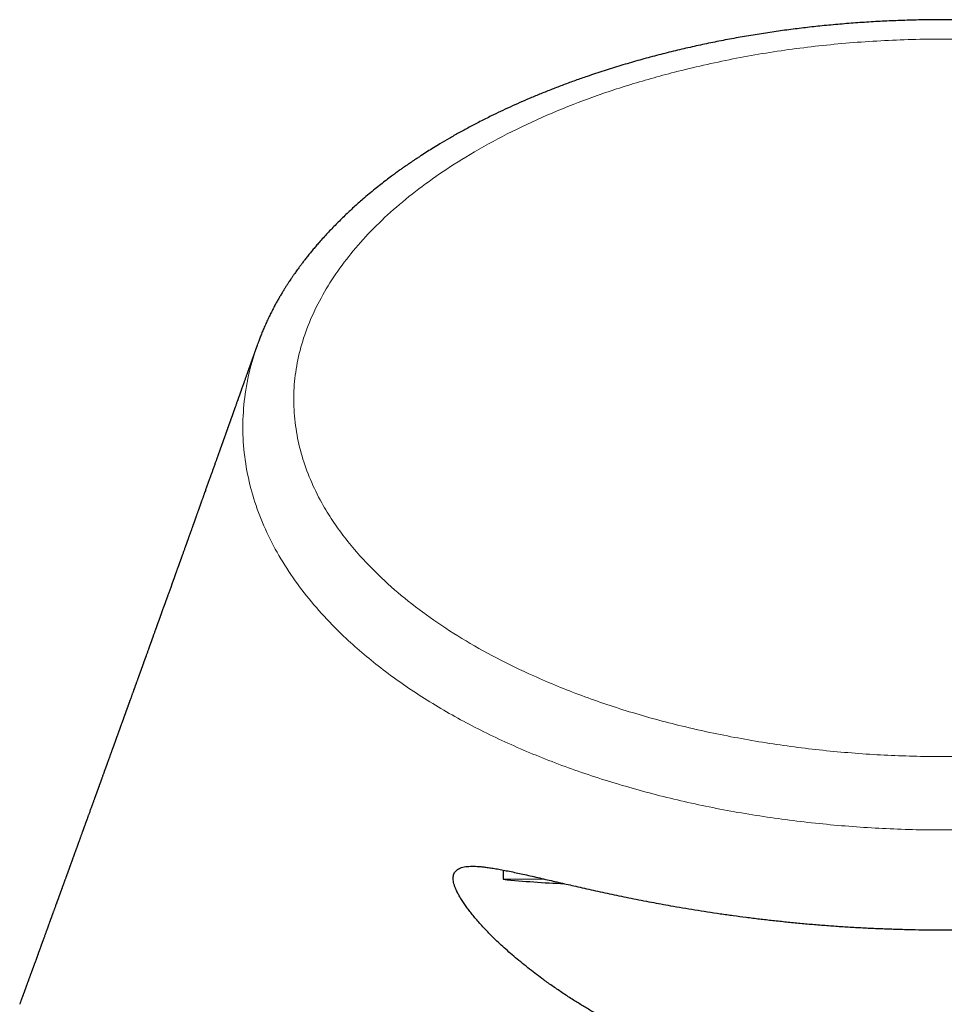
# Model space of a CAD drawing. Header units: millimetres. Extents: x 8 to 834, y 12 to 760.
# Tile 61 of 67: x 409 to 433, y 735 to 760. Entities that reach past the tile are written whole.
import ezdxf

# ---------------------------------------------------------------- set-up
doc = ezdxf.new("R2010")
doc.units = ezdxf.units.MM

msp = doc.modelspace()

# ---------------------------------------------------------------- linework, layer by layer
at = {"color": 7, "linetype": 'Continuous', "lineweight": 30}
for p, q in [((415.295, 751.873), (415.305, 751.905)), ((421.632, 738.334), (421.632, 738.095)), ((421.632, 738.095), (422.671, 738.107))]:
    msp.add_line(p, q, dxfattribs=at)
msp.add_arc((424.459, 766.429), 28.474, 264.3005, 267.4822, dxfattribs=at)
for points, knots in [([(450.707, 751.881), (450.702, 751.895), (450.691, 751.925), (450.674, 751.971), (450.655, 752.022), (450.633, 752.08), (450.608, 752.142), (450.58, 752.211), (450.547, 752.291), (450.506, 752.386), (450.456, 752.494), (450.402, 752.609), (450.342, 752.729), (450.283, 752.843), (450.227, 752.947), (450.177, 753.038), (450.127, 753.125), (450.078, 753.206), (450.032, 753.283), (449.987, 753.355), (449.943, 753.425), (449.899, 753.493), (449.857, 753.557), (449.821, 753.61), (449.794, 753.65), (449.775, 753.677), (449.761, 753.698), (449.749, 753.714), (449.739, 753.729), (449.726, 753.748), (449.706, 753.775), (449.679, 753.813), (449.644, 753.862), (449.6, 753.921), (449.55, 753.989), (449.491, 754.065), (449.425, 754.15), (449.353, 754.241), (449.263, 754.35), (449.157, 754.475), (449.022, 754.628), (448.873, 754.791), (448.708, 754.963), (448.545, 755.127), (448.382, 755.283), (448.22, 755.432), (448.057, 755.577), (447.893, 755.719), (447.727, 755.856), (447.563, 755.988), (447.407, 756.108), (447.261, 756.219), (447.15, 756.3), (447.068, 756.359), (447.016, 756.397), (446.968, 756.431), (446.925, 756.461), (446.888, 756.487), (446.857, 756.508), (446.833, 756.525), (446.814, 756.538), (446.79, 756.555), (446.754, 756.579), (446.706, 756.612), (446.651, 756.649), (446.591, 756.688), (446.527, 756.731), (446.446, 756.784), (446.347, 756.847), (446.228, 756.922), (446.1, 757.001), (445.963, 757.083), (445.817, 757.17), (445.651, 757.265), (445.464, 757.37), (445.254, 757.484), (445.03, 757.602), (444.808, 757.715), (444.591, 757.823), (444.378, 757.924), (444.158, 758.026), (443.933, 758.127), (443.706, 758.226), (443.478, 758.322), (443.25, 758.415), (442.977, 758.522), (442.66, 758.642), (442.297, 758.771), (441.933, 758.895), (441.545, 759.019), (441.133, 759.143), (440.697, 759.266), (440.259, 759.381), (439.821, 759.488), (439.383, 759.587), (438.932, 759.682), (438.471, 759.771), (437.999, 759.854), (437.531, 759.929), (437.065, 759.995), (436.599, 760.054), (436.133, 760.106), (435.651, 760.151), (435.153, 760.19), (434.639, 760.221), (434.125, 760.244), (433.61, 760.257), (433.111, 760.263), (432.627, 760.26), (432.159, 760.251), (431.693, 760.235), (431.229, 760.212), (430.768, 760.183), (430.308, 760.147), (429.859, 760.104), (429.421, 760.057), (428.991, 760.003), (428.559, 759.943), (428.123, 759.876), (427.684, 759.801), (427.249, 759.719), (426.817, 759.631), (426.39, 759.537), (425.96, 759.435), (425.528, 759.325), (425.094, 759.207), (424.66, 759.08), (424.226, 758.945), (423.836, 758.815), (423.49, 758.694), (423.188, 758.583), (422.892, 758.469), (422.604, 758.354), (422.327, 758.239), (422.062, 758.124), (421.807, 758.01), (421.562, 757.895), (421.303, 757.771), (421.033, 757.635), (420.755, 757.489), (420.49, 757.345), (420.239, 757.202), (420.022, 757.074), (419.835, 756.961), (419.676, 756.861), (419.545, 756.777), (419.441, 756.709), (419.365, 756.658), (419.298, 756.613), (419.241, 756.575), (419.193, 756.542), (419.154, 756.515), (419.126, 756.496), (419.107, 756.482), (419.094, 756.473), (419.078, 756.462), (419.056, 756.447), (419.027, 756.426), (418.991, 756.4), (418.948, 756.37), (418.901, 756.336), (418.853, 756.3), (418.803, 756.263), (418.724, 756.205), (418.614, 756.122), (418.473, 756.012), (418.324, 755.894), (418.17, 755.766), (417.985, 755.61), (417.776, 755.424), (417.545, 755.209), (417.32, 754.986), (417.099, 754.757), (416.931, 754.57), (416.81, 754.431), (416.734, 754.341), (416.659, 754.25), (416.587, 754.161), (416.52, 754.076), (416.461, 753.999), (416.409, 753.929), (416.363, 753.868), (416.323, 753.813), (416.289, 753.765), (416.26, 753.724), (416.236, 753.69), (416.217, 753.662), (416.198, 753.634), (416.177, 753.604), (416.149, 753.563), (416.115, 753.511), (416.074, 753.449), (416.03, 753.381), (415.985, 753.309), (415.939, 753.234), (415.891, 753.153), (415.842, 753.069), (415.792, 752.982), (415.74, 752.886), (415.684, 752.78), (415.626, 752.665), (415.568, 752.546), (415.512, 752.424), (415.458, 752.303), (415.41, 752.187), (415.366, 752.078), (415.331, 751.986), (415.311, 751.93), (415.303, 751.907)], [0, 0, 0, 0, 0.00107, 0.002382, 0.003947, 0.005772, 0.007901, 0.010143, 0.012498, 0.015889, 0.019491, 0.023302, 0.027326, 0.031562, 0.034719, 0.037836, 0.040789, 0.043579, 0.046205, 0.048666, 0.050962, 0.053431, 0.055674, 0.05769, 0.058887, 0.059852, 0.06058, 0.061072, 0.061541, 0.062184, 0.063001, 0.064411, 0.06615, 0.068218, 0.070614, 0.073336, 0.076383, 0.079725, 0.083084, 0.088267, 0.093334, 0.100006, 0.106471, 0.11273, 0.118786, 0.124641, 0.130296, 0.136107, 0.141739, 0.147194, 0.152473, 0.156974, 0.161339, 0.163016, 0.164673, 0.166207, 0.167539, 0.168687, 0.169627, 0.170356, 0.17088, 0.171385, 0.17261, 0.174145, 0.175778, 0.177615, 0.179555, 0.181593, 0.184868, 0.188369, 0.192096, 0.196051, 0.200233, 0.204644, 0.210137, 0.21595, 0.222074, 0.228492, 0.233907, 0.239514, 0.245313, 0.251176, 0.257001, 0.262791, 0.268547, 0.27427, 0.283199, 0.292054, 0.300839, 0.309557, 0.319854, 0.330068, 0.340201, 0.350259, 0.360245, 0.370159, 0.380839, 0.391365, 0.401744, 0.412023, 0.422262, 0.432468, 0.442646, 0.453816, 0.464966, 0.476102, 0.487232, 0.498362, 0.508484, 0.518616, 0.52872, 0.538772, 0.548778, 0.55875, 0.568807, 0.578133, 0.587566, 0.597109, 0.606767, 0.616547, 0.626452, 0.636032, 0.645737, 0.655576, 0.665553, 0.675664, 0.685879, 0.696195, 0.706612, 0.714005, 0.721447, 0.72884, 0.736062, 0.743114, 0.749873, 0.756469, 0.7629, 0.769168, 0.777047, 0.784653, 0.791985, 0.799045, 0.805834, 0.810639, 0.815299, 0.819813, 0.822363, 0.824663, 0.826698, 0.828466, 0.8299, 0.831093, 0.832046, 0.832495, 0.83286, 0.833294, 0.833953, 0.834858, 0.835997, 0.83737, 0.838859, 0.840398, 0.841987, 0.843624, 0.847934, 0.852551, 0.857477, 0.86271, 0.868251, 0.876528, 0.884936, 0.893474, 0.90214, 0.910934, 0.91419, 0.917464, 0.920754, 0.924035, 0.927098, 0.929898, 0.932298, 0.934465, 0.936399, 0.938099, 0.939567, 0.940696, 0.941635, 0.942512, 0.943582, 0.944851, 0.946766, 0.948938, 0.951367, 0.953752, 0.956342, 0.959121, 0.961991, 0.964935, 0.967952, 0.97167, 0.975492, 0.979414, 0.983435, 0.987499, 0.991247, 0.994712, 0.997896, 1, 1, 1, 1]), ([(415.291, 751.874), (415.29, 751.872), (415.288, 751.866), (415.285, 751.859), (415.283, 751.852), (415.281, 751.846), (415.279, 751.841), (415.277, 751.837), (415.274, 751.829), (415.27, 751.817), (415.265, 751.801), (415.259, 751.784), (415.252, 751.766), (415.245, 751.746), (415.238, 751.726), (415.23, 751.704), (415.222, 751.681), (415.213, 751.656), (415.204, 751.631), (415.195, 751.605), (415.185, 751.577), (415.175, 751.549), (415.166, 751.523), (415.158, 751.499), (415.151, 751.48), (415.144, 751.46), (415.137, 751.441), (415.13, 751.423), (415.124, 751.405), (415.118, 751.388), (415.112, 751.37), (415.105, 751.352), (415.098, 751.333), (415.092, 751.313), (415.085, 751.294), (415.074, 751.263), (415.058, 751.22), (415.039, 751.165), (415.022, 751.117), (415.007, 751.076), (414.995, 751.041), (414.982, 751.005), (414.969, 750.969), (414.956, 750.932), (414.936, 750.877), (414.91, 750.803), (414.887, 750.737), (414.872, 750.696), (414.866, 750.679), (414.861, 750.664), (414.856, 750.649), (414.851, 750.635), (414.846, 750.622), (414.842, 750.61), (414.838, 750.599), (414.834, 750.589), (414.83, 750.578), (414.826, 750.566), (414.821, 750.553), (414.816, 750.539), (414.811, 750.524), (414.805, 750.507), (414.799, 750.491), (414.794, 750.475), (414.788, 750.46), (414.783, 750.445), (414.778, 750.431), (414.77, 750.408), (414.759, 750.379), (414.747, 750.343), (414.734, 750.308), (414.723, 750.278), (414.714, 750.252), (414.707, 750.232), (414.7, 750.212), (414.693, 750.192), (414.686, 750.173), (414.68, 750.155), (414.674, 750.139), (414.668, 750.123), (414.663, 750.108), (414.658, 750.095), (414.654, 750.083), (414.651, 750.073), (414.647, 750.064), (414.644, 750.056), (414.641, 750.047), (414.637, 750.036), (414.633, 750.024), (414.629, 750.011), (414.624, 749.997), (414.618, 749.982), (414.612, 749.966), (414.606, 749.949), (414.6, 749.931), (414.593, 749.912), (414.586, 749.893), (414.579, 749.873), (414.572, 749.852), (414.565, 749.833), (414.559, 749.816), (414.554, 749.802), (414.549, 749.788), (414.544, 749.773), (414.538, 749.757), (414.533, 749.742), (414.527, 749.727), (414.522, 749.713), (414.518, 749.7), (414.514, 749.689), (414.51, 749.678), (414.507, 749.669), (414.504, 749.661), (414.501, 749.654), (414.499, 749.647), (414.496, 749.64), (414.494, 749.633), (414.49, 749.622), (414.485, 749.607), (414.478, 749.589), (414.471, 749.569), (414.464, 749.548), (414.456, 749.528), (414.45, 749.509), (414.443, 749.492), (414.437, 749.473), (414.43, 749.454), (414.423, 749.433), (414.415, 749.412), (414.408, 749.392), (414.402, 749.374), (414.396, 749.358), (414.39, 749.342), (414.384, 749.325), (414.378, 749.307), (414.371, 749.289), (414.365, 749.272), (414.359, 749.254), (414.352, 749.236), (414.346, 749.218), (414.34, 749.201), (414.334, 749.186), (414.329, 749.171), (414.324, 749.158), (414.319, 749.144), (414.314, 749.127), (414.306, 749.108), (414.298, 749.084), (414.29, 749.061), (414.28, 749.034), (414.27, 749.006), (414.259, 748.975), (414.248, 748.944), (414.237, 748.914), (414.227, 748.884), (414.214, 748.85), (414.2, 748.811), (414.185, 748.767), (414.17, 748.724), (414.155, 748.682), (414.14, 748.641), (414.125, 748.6), (414.11, 748.557), (414.094, 748.513), (414.078, 748.466), (414.061, 748.42), (414.044, 748.373), (414.027, 748.326), (414.01, 748.279), (413.994, 748.232), (413.977, 748.185), (413.96, 748.138), (413.943, 748.089), (413.927, 748.046), (413.914, 748.009), (413.903, 747.979), (413.892, 747.948), (413.881, 747.918), (413.871, 747.889), (413.861, 747.862), (413.852, 747.837), (413.844, 747.814), (413.837, 747.794), (413.831, 747.778), (413.826, 747.764), (413.821, 747.749), (413.815, 747.733), (413.809, 747.716), (413.803, 747.699), (413.796, 747.68), (413.79, 747.661), (413.782, 747.64), (413.774, 747.618), (413.766, 747.594), (413.757, 747.569), (413.747, 747.542), (413.737, 747.514), (413.727, 747.487), (413.718, 747.462), (413.71, 747.44), (413.703, 747.42), (413.697, 747.401), (413.69, 747.383), (413.684, 747.366), (413.679, 747.351), (413.674, 747.337), (413.669, 747.325), (413.666, 747.315), (413.663, 747.307), (413.661, 747.301), (413.658, 747.294), (413.656, 747.287), (413.652, 747.278), (413.649, 747.268), (413.645, 747.257), (413.641, 747.245), (413.636, 747.232), (413.631, 747.219), (413.626, 747.204), (413.618, 747.182), (413.608, 747.155), (413.597, 747.122), (413.583, 747.085), (413.569, 747.044), (413.552, 746.998), (413.539, 746.962), (413.529, 746.934), (413.522, 746.914), (413.515, 746.895), (413.509, 746.878), (413.503, 746.861), (413.497, 746.845), (413.492, 746.83), (413.487, 746.816), (413.482, 746.804), (413.478, 746.792), (413.475, 746.783), (413.472, 746.775), (413.469, 746.766), (413.466, 746.757), (413.462, 746.747), (413.458, 746.735), (413.453, 746.722), (413.449, 746.709), (413.443, 746.694), (413.438, 746.679), (413.429, 746.655), (413.418, 746.623), (413.404, 746.583), (413.39, 746.545), (413.376, 746.507), (413.362, 746.468), (413.351, 746.436), (413.342, 746.411), (413.336, 746.395), (413.33, 746.379), (413.325, 746.364), (413.32, 746.349), (413.315, 746.335), (413.31, 746.322), (413.305, 746.308), (413.3, 746.295), (413.296, 746.283), (413.292, 746.272), (413.288, 746.261), (413.285, 746.252), (413.281, 746.243), (413.278, 746.234), (413.275, 746.226), (413.272, 746.217), (413.268, 746.207), (413.265, 746.196), (413.261, 746.185), (413.256, 746.172), (413.251, 746.159), (413.246, 746.145), (413.241, 746.13), (413.235, 746.114), (413.228, 746.093), (413.218, 746.067), (413.209, 746.041), (413.201, 746.019), (413.195, 746.002), (413.189, 745.986), (413.183, 745.969), (413.177, 745.952), (413.171, 745.935), (413.165, 745.918), (413.159, 745.903), (413.154, 745.888), (413.149, 745.874), (413.144, 745.861), (413.14, 745.85), (413.137, 745.84), (413.134, 745.832), (413.131, 745.825), (413.129, 745.818), (413.126, 745.811), (413.123, 745.803), (413.12, 745.793), (413.116, 745.782), (413.111, 745.768), (413.106, 745.754), (413.1, 745.739), (413.095, 745.723), (413.088, 745.705), (413.082, 745.687), (413.072, 745.659), (413.058, 745.622), (413.042, 745.576), (413.026, 745.53), (413.01, 745.486), (412.994, 745.442), (412.982, 745.408), (412.973, 745.384), (412.967, 745.369), (412.962, 745.355), (412.958, 745.342), (412.953, 745.33), (412.95, 745.319), (412.946, 745.309), (412.943, 745.3), (412.939, 745.291), (412.936, 745.281), (412.932, 745.271), (412.928, 745.26), (412.924, 745.248), (412.919, 745.234), (412.914, 745.221), (412.909, 745.207), (412.905, 745.194), (412.899, 745.179), (412.894, 745.164), (412.888, 745.148), (412.882, 745.132), (412.867, 745.089), (412.841, 745.017), (412.815, 744.945), (412.799, 744.9), (412.794, 744.886), (412.789, 744.872), (412.784, 744.858), (412.779, 744.845), (412.774, 744.831), (412.769, 744.818), (412.764, 744.804), (412.76, 744.792), (412.756, 744.78), (412.752, 744.77), (412.749, 744.761), (412.746, 744.752), (412.743, 744.744), (412.739, 744.735), (412.735, 744.723), (412.731, 744.71), (412.725, 744.696), (412.72, 744.68), (412.714, 744.663), (412.707, 744.645), (412.701, 744.628), (412.695, 744.611), (412.689, 744.594), (412.683, 744.577), (412.677, 744.56), (412.671, 744.543), (412.664, 744.526), (412.651, 744.49), (412.631, 744.434), (412.611, 744.378), (412.598, 744.342), (412.592, 744.326), (412.587, 744.31), (412.581, 744.294), (412.576, 744.28), (412.571, 744.266), (412.567, 744.254), (412.562, 744.243), (412.559, 744.232), (412.555, 744.223), (412.552, 744.214), (412.549, 744.206), (412.546, 744.197), (412.542, 744.187), (412.538, 744.176), (412.534, 744.164), (412.529, 744.15), (412.524, 744.136), (412.519, 744.121), (412.513, 744.106), (412.508, 744.091), (412.502, 744.074), (412.496, 744.057), (412.487, 744.034), (412.477, 744.005), (412.464, 743.969), (412.45, 743.931), (412.436, 743.892), (412.425, 743.86), (412.415, 743.834), (412.409, 743.816), (412.402, 743.797), (412.395, 743.779), (412.389, 743.762), (412.383, 743.744), (412.376, 743.726), (412.37, 743.709), (412.364, 743.693), (412.359, 743.679), (412.356, 743.668), (412.352, 743.659), (412.349, 743.65), (412.345, 743.639), (412.341, 743.628), (412.337, 743.617), (412.333, 743.605), (412.328, 743.591), (412.323, 743.577), (412.317, 743.562), (412.312, 743.547), (412.306, 743.532), (412.301, 743.517), (412.296, 743.504), (412.292, 743.491), (412.287, 743.478), (412.283, 743.467), (412.279, 743.456), (412.275, 743.446), (412.271, 743.435), (412.267, 743.423), (412.263, 743.411), (412.258, 743.397), (412.253, 743.383), (412.247, 743.368), (412.242, 743.354), (412.237, 743.339), (412.231, 743.323), (412.225, 743.307), (412.217, 743.283), (412.206, 743.252), (412.194, 743.22), (412.184, 743.193), (412.177, 743.172), (412.169, 743.151), (412.162, 743.13), (412.154, 743.11), (412.147, 743.091), (412.141, 743.072), (412.134, 743.054), (412.128, 743.037), (412.122, 743.021), (412.117, 743.005), (412.11, 742.988), (412.104, 742.97), (412.096, 742.949), (412.088, 742.927), (412.079, 742.902), (412.069, 742.875), (412.058, 742.844), (412.047, 742.812), (412.037, 742.784), (412.028, 742.759), (412.02, 742.738), (412.012, 742.717), (412.005, 742.696), (411.997, 742.675), (411.99, 742.655), (411.983, 742.635), (411.976, 742.617), (411.97, 742.599), (411.964, 742.583), (411.958, 742.567), (411.953, 742.552), (411.947, 742.537), (411.942, 742.522), (411.936, 742.506), (411.93, 742.489), (411.924, 742.473), (411.918, 742.456), (411.913, 742.441), (411.908, 742.428), (411.904, 742.416), (411.899, 742.404), (411.895, 742.391), (411.89, 742.378), (411.885, 742.364), (411.879, 742.347), (411.872, 742.329), (411.865, 742.309), (411.858, 742.289), (411.85, 742.267), (411.842, 742.245), (411.834, 742.223), (411.826, 742.201), (411.818, 742.178), (411.809, 742.153), (411.799, 742.127), (411.79, 742.102), (411.781, 742.077), (411.773, 742.053), (411.764, 742.03), (411.757, 742.01), (411.751, 741.992), (411.746, 741.978), (411.74, 741.964), (411.736, 741.95), (411.731, 741.937), (411.726, 741.924), (411.721, 741.911), (411.716, 741.896), (411.71, 741.879), (411.703, 741.86), (411.696, 741.84), (411.688, 741.819), (411.681, 741.798), (411.669, 741.767), (411.655, 741.726), (411.64, 741.687), (411.63, 741.659), (411.624, 741.642), (411.618, 741.626), (411.613, 741.61), (411.607, 741.595), (411.602, 741.58), (411.596, 741.565), (411.591, 741.55), (411.586, 741.536), (411.58, 741.52), (411.573, 741.501), (411.566, 741.48), (411.558, 741.459), (411.548, 741.432), (411.537, 741.402), (411.527, 741.372), (411.518, 741.347), (411.51, 741.326), (411.502, 741.305), (411.494, 741.283), (411.486, 741.26), (411.478, 741.238), (411.47, 741.216), (411.463, 741.196), (411.456, 741.176), (411.449, 741.156), (411.441, 741.136), (411.433, 741.114), (411.425, 741.092), (411.418, 741.072), (411.412, 741.054), (411.406, 741.039), (411.401, 741.024), (411.395, 741.009), (411.39, 740.994), (411.384, 740.979), (411.378, 740.962), (411.372, 740.944), (411.364, 740.923), (411.356, 740.902), (411.348, 740.88), (411.34, 740.857), (411.33, 740.83), (411.318, 740.797), (411.305, 740.758), (411.293, 740.726), (411.283, 740.7), (411.276, 740.681), (411.27, 740.662), (411.263, 740.645), (411.257, 740.627), (411.251, 740.611), (411.246, 740.596), (411.241, 740.582), (411.236, 740.569), (411.231, 740.556), (411.226, 740.542), (411.221, 740.528), (411.216, 740.514), (411.211, 740.499), (411.205, 740.484), (411.2, 740.469), (411.194, 740.453), (411.188, 740.438), (411.183, 740.422), (411.177, 740.406), (411.171, 740.391), (411.166, 740.376), (411.161, 740.363), (411.157, 740.35), (411.152, 740.337), (411.147, 740.324), (411.142, 740.311), (411.138, 740.298), (411.133, 740.286), (411.129, 740.274), (411.125, 740.263), (411.121, 740.251), (411.116, 740.237), (411.11, 740.221), (411.104, 740.203), (411.097, 740.184), (411.089, 740.164), (411.082, 740.142), (411.073, 740.12), (411.065, 740.097), (411.057, 740.076), (411.05, 740.055), (411.043, 740.035), (411.036, 740.016), (411.022, 739.979), (411.006, 739.933), (410.986, 739.88), (410.97, 739.836), (410.957, 739.798), (410.945, 739.766), (410.935, 739.739), (410.926, 739.713), (410.916, 739.685), (410.906, 739.659), (410.898, 739.635), (410.89, 739.613), (410.882, 739.591), (410.874, 739.57), (410.866, 739.548), (410.858, 739.527), (410.85, 739.505), (410.843, 739.484), (410.836, 739.464), (410.829, 739.445), (410.823, 739.428), (410.817, 739.413), (410.812, 739.4), (410.808, 739.388), (410.804, 739.376), (410.799, 739.363), (410.794, 739.349), (410.789, 739.334), (410.783, 739.319), (410.775, 739.297), (410.765, 739.269), (410.752, 739.234), (410.739, 739.199), (410.728, 739.167), (410.718, 739.139), (410.709, 739.115), (410.701, 739.092), (410.693, 739.069), (410.684, 739.047), (410.676, 739.025), (410.669, 739.004), (410.661, 738.983), (410.654, 738.963), (410.647, 738.944), (410.64, 738.923), (410.632, 738.902), (410.624, 738.88), (410.616, 738.858), (410.608, 738.836), (410.6, 738.813), (410.591, 738.79), (410.582, 738.765), (410.573, 738.74), (410.564, 738.715), (410.555, 738.689), (410.545, 738.662), (410.535, 738.635), (410.525, 738.608), (410.516, 738.582), (410.507, 738.558), (410.499, 738.535), (410.491, 738.514), (410.483, 738.492), (410.476, 738.472), (410.469, 738.453), (410.463, 738.437), (410.457, 738.42), (410.451, 738.403), (410.445, 738.386), (410.438, 738.369), (410.432, 738.352), (410.426, 738.334), (410.42, 738.318), (410.415, 738.303), (410.41, 738.29), (410.406, 738.278), (410.401, 738.267), (410.397, 738.255), (410.393, 738.243), (410.388, 738.229), (410.382, 738.213), (410.376, 738.197), (410.369, 738.179), (410.362, 738.158), (410.353, 738.133), (410.343, 738.107), (410.334, 738.081), (410.325, 738.056), (410.316, 738.032), (410.308, 738.009), (410.3, 737.988), (410.293, 737.967), (410.285, 737.946), (410.277, 737.924), (410.268, 737.901), (410.261, 737.88), (410.254, 737.861), (410.248, 737.844), (410.241, 737.827), (410.235, 737.809), (410.229, 737.791), (410.222, 737.774), (410.216, 737.756), (410.209, 737.737), (410.202, 737.718), (410.195, 737.698), (410.188, 737.679), (410.181, 737.661), (410.175, 737.644), (410.17, 737.63), (410.166, 737.619), (410.163, 737.61), (410.159, 737.6), (410.156, 737.591), (410.152, 737.581), (410.148, 737.569), (410.144, 737.558), (410.139, 737.545), (410.135, 737.533), (410.13, 737.52), (410.125, 737.505), (410.119, 737.491), (410.114, 737.475), (410.1, 737.436), (410.084, 737.392), (410.066, 737.343), (410.055, 737.312), (410.044, 737.282), (410.033, 737.253), (410.024, 737.228), (410.016, 737.205), (410.009, 737.186), (410.002, 737.168), (409.996, 737.15), (409.989, 737.132), (409.983, 737.114), (409.976, 737.095), (409.968, 737.075), (409.96, 737.053), (409.952, 737.03), (409.943, 737.007), (409.934, 736.981), (409.924, 736.953), (409.913, 736.923), (409.903, 736.895), (409.893, 736.868), (409.884, 736.843), (409.875, 736.819), (409.867, 736.796), (409.859, 736.774), (409.844, 736.734), (409.823, 736.675), (409.801, 736.615), (409.786, 736.573), (409.777, 736.549), (409.769, 736.527), (409.761, 736.505), (409.753, 736.484), (409.747, 736.466), (409.741, 736.45), (409.735, 736.435), (409.73, 736.419), (409.724, 736.402), (409.717, 736.384), (409.71, 736.366), (409.703, 736.345), (409.694, 736.322), (409.686, 736.299), (409.678, 736.277), (409.67, 736.255), (409.662, 736.234), (409.655, 736.214), (409.649, 736.196), (409.642, 736.178), (409.636, 736.161), (409.63, 736.144), (409.62, 736.116), (409.606, 736.078), (409.588, 736.03), (409.571, 735.983), (409.557, 735.946), (409.547, 735.917), (409.54, 735.897), (409.533, 735.877), (409.526, 735.859), (409.519, 735.841), (409.513, 735.824), (409.507, 735.806), (409.5, 735.788), (409.494, 735.77), (409.487, 735.753), (409.481, 735.736), (409.474, 735.717), (409.467, 735.698), (409.46, 735.678), (409.453, 735.658), (409.444, 735.633), (409.433, 735.605), (409.422, 735.574), (409.411, 735.545), (409.401, 735.516), (409.391, 735.488), (409.381, 735.462), (409.372, 735.435), (409.362, 735.41), (409.353, 735.385), (409.344, 735.361), (409.336, 735.337), (409.328, 735.315), (409.32, 735.293), (409.312, 735.272), (409.306, 735.256), (409.301, 735.243), (409.298, 735.232), (409.293, 735.221), (409.289, 735.208), (409.284, 735.194), (409.278, 735.18), (409.273, 735.164), (409.266, 735.147), (409.26, 735.129), (409.253, 735.109), (409.245, 735.089), (409.238, 735.068), (409.229, 735.045), (409.221, 735.022), (409.213, 734.999), (409.204, 734.975), (409.195, 734.951), (409.186, 734.926), (409.176, 734.899), (409.17, 734.882), (409.167, 734.872)], [0, 0, 0, 0, 0.000465, 0.00091, 0.001292, 0.00161, 0.001874, 0.002139, 0.002412, 0.003239, 0.004135, 0.0051, 0.006134, 0.007238, 0.00841, 0.009652, 0.010963, 0.012344, 0.013795, 0.015287, 0.016846, 0.018473, 0.020166, 0.021279, 0.022418, 0.023544, 0.024629, 0.025676, 0.026683, 0.02765, 0.028578, 0.029691, 0.030785, 0.031873, 0.032956, 0.034032, 0.037202, 0.040337, 0.043446, 0.045412, 0.047401, 0.049431, 0.051504, 0.053618, 0.055772, 0.060918, 0.066134, 0.067104, 0.068034, 0.068918, 0.069759, 0.070555, 0.071307, 0.071975, 0.072603, 0.073193, 0.073808, 0.074486, 0.075229, 0.076036, 0.076908, 0.077843, 0.078843, 0.079673, 0.080536, 0.081394, 0.082244, 0.083085, 0.085212, 0.087282, 0.089295, 0.091251, 0.092451, 0.093628, 0.094783, 0.095911, 0.096987, 0.098009, 0.098976, 0.099888, 0.100745, 0.101547, 0.102139, 0.102697, 0.103222, 0.103712, 0.104174, 0.104798, 0.105485, 0.106233, 0.107044, 0.107917, 0.108835, 0.109812, 0.110837, 0.111905, 0.113017, 0.114172, 0.115371, 0.116614, 0.117417, 0.118238, 0.119076, 0.119931, 0.120785, 0.121714, 0.122578, 0.123377, 0.12411, 0.124778, 0.12538, 0.125917, 0.126352, 0.126739, 0.127131, 0.127538, 0.127961, 0.1284, 0.129393, 0.130458, 0.131595, 0.132805, 0.134087, 0.135048, 0.136057, 0.137119, 0.138233, 0.1394, 0.140619, 0.141891, 0.142796, 0.143726, 0.14468, 0.145659, 0.146664, 0.147693, 0.14873, 0.149723, 0.150809, 0.151831, 0.152789, 0.153682, 0.154512, 0.155285, 0.156064, 0.156861, 0.15815, 0.159485, 0.160864, 0.162289, 0.164043, 0.165837, 0.16761, 0.169356, 0.171078, 0.172774, 0.17532, 0.177809, 0.180263, 0.182687, 0.18508, 0.187442, 0.189778, 0.19247, 0.195127, 0.197796, 0.200502, 0.203243, 0.206024, 0.208684, 0.211381, 0.214122, 0.216931, 0.219811, 0.221556, 0.223326, 0.225119, 0.226875, 0.228569, 0.230198, 0.231579, 0.232911, 0.234194, 0.23495, 0.235757, 0.236615, 0.237525, 0.238504, 0.239536, 0.240621, 0.241743, 0.242844, 0.244251, 0.245618, 0.246944, 0.248657, 0.250298, 0.251866, 0.253362, 0.254574, 0.255728, 0.256825, 0.257863, 0.258843, 0.259764, 0.260526, 0.261243, 0.261915, 0.26229, 0.262649, 0.263014, 0.263422, 0.263939, 0.264514, 0.265147, 0.265836, 0.266583, 0.267387, 0.268248, 0.269166, 0.271108, 0.273018, 0.274895, 0.277593, 0.280221, 0.282778, 0.283958, 0.285111, 0.286207, 0.287245, 0.288224, 0.289145, 0.290007, 0.290811, 0.291557, 0.292244, 0.292743, 0.293208, 0.293695, 0.294232, 0.29482, 0.295499, 0.296235, 0.297028, 0.297879, 0.298786, 0.29974, 0.302043, 0.304412, 0.306582, 0.308804, 0.311078, 0.313404, 0.314366, 0.315331, 0.316261, 0.317151, 0.318003, 0.318815, 0.319588, 0.320393, 0.32115, 0.32186, 0.322523, 0.323137, 0.323705, 0.324224, 0.324697, 0.325178, 0.325709, 0.326281, 0.326902, 0.327572, 0.328291, 0.329073, 0.329907, 0.33079, 0.331698, 0.332614, 0.334438, 0.336294, 0.337253, 0.338221, 0.339197, 0.340181, 0.341174, 0.342173, 0.343131, 0.344077, 0.344953, 0.34576, 0.346497, 0.347164, 0.347761, 0.348182, 0.348567, 0.348975, 0.349413, 0.349883, 0.350385, 0.351106, 0.351884, 0.352718, 0.353608, 0.354555, 0.355558, 0.356618, 0.357735, 0.360476, 0.363173, 0.365823, 0.368426, 0.370983, 0.373492, 0.374414, 0.375283, 0.376099, 0.376859, 0.377566, 0.378207, 0.378796, 0.379332, 0.379816, 0.380363, 0.380965, 0.381624, 0.382341, 0.383116, 0.383948, 0.384707, 0.385509, 0.386353, 0.387239, 0.388168, 0.389139, 0.390139, 0.395622, 0.401908, 0.402728, 0.403546, 0.404365, 0.405182, 0.405976, 0.406729, 0.407578, 0.408367, 0.409097, 0.409767, 0.410377, 0.410919, 0.411403, 0.41186, 0.412357, 0.413064, 0.413839, 0.414684, 0.415598, 0.416581, 0.417633, 0.418754, 0.419684, 0.420656, 0.42166, 0.422663, 0.423664, 0.424664, 0.425662, 0.430085, 0.434473, 0.435453, 0.436432, 0.437395, 0.438301, 0.439148, 0.439935, 0.440664, 0.441333, 0.441943, 0.442493, 0.442985, 0.443455, 0.44397, 0.444532, 0.445204, 0.445932, 0.446717, 0.447558, 0.448456, 0.449319, 0.450229, 0.451185, 0.452187, 0.453232, 0.455279, 0.457293, 0.459646, 0.461952, 0.464211, 0.465322, 0.466421, 0.467509, 0.468585, 0.469627, 0.470618, 0.471718, 0.472746, 0.473701, 0.474584, 0.475107, 0.475628, 0.476189, 0.476792, 0.477435, 0.478119, 0.478844, 0.47961, 0.480456, 0.481348, 0.48227, 0.483159, 0.484007, 0.484814, 0.485579, 0.486303, 0.486986, 0.487628, 0.488229, 0.4888, 0.489512, 0.490274, 0.491088, 0.491952, 0.492764, 0.493615, 0.494507, 0.49544, 0.496411, 0.497386, 0.499643, 0.501839, 0.503118, 0.504375, 0.505611, 0.506826, 0.508016, 0.509161, 0.510259, 0.511309, 0.512311, 0.513265, 0.514176, 0.515115, 0.51628, 0.51751, 0.518805, 0.520147, 0.521904, 0.523715, 0.52558, 0.527493, 0.528715, 0.529954, 0.531208, 0.532479, 0.533727, 0.534924, 0.536069, 0.537162, 0.538203, 0.539192, 0.540115, 0.541006, 0.541867, 0.542697, 0.543727, 0.544707, 0.545653, 0.546629, 0.547643, 0.548327, 0.549026, 0.549742, 0.550473, 0.551227, 0.552027, 0.553049, 0.55414, 0.555299, 0.556527, 0.557822, 0.559153, 0.56047, 0.561755, 0.563009, 0.564591, 0.566121, 0.567611, 0.569066, 0.570486, 0.571871, 0.573216, 0.574105, 0.574963, 0.57579, 0.576585, 0.577348, 0.578109, 0.578908, 0.579745, 0.58081, 0.581931, 0.583108, 0.58434, 0.585591, 0.586848, 0.589832, 0.592848, 0.593861, 0.594861, 0.595821, 0.596743, 0.597625, 0.598468, 0.59941, 0.600298, 0.601143, 0.602018, 0.603187, 0.60442, 0.605716, 0.607035, 0.609091, 0.611128, 0.612334, 0.613569, 0.614843, 0.616155, 0.617506, 0.618895, 0.620115, 0.621338, 0.622524, 0.623673, 0.624786, 0.626186, 0.627522, 0.628799, 0.629745, 0.630666, 0.631561, 0.63243, 0.63329, 0.63419, 0.635131, 0.636284, 0.637495, 0.638764, 0.640083, 0.641429, 0.6428, 0.645009, 0.647281, 0.649618, 0.650794, 0.651939, 0.653041, 0.654098, 0.655112, 0.656082, 0.657009, 0.657819, 0.658593, 0.659364, 0.66016, 0.660982, 0.66183, 0.662705, 0.663605, 0.664531, 0.665482, 0.666411, 0.667296, 0.66828, 0.669203, 0.670063, 0.670862, 0.671614, 0.672367, 0.673143, 0.673943, 0.674766, 0.67543, 0.676108, 0.6768, 0.677512, 0.678262, 0.679258, 0.680318, 0.681441, 0.682629, 0.683942, 0.685322, 0.686687, 0.687966, 0.689198, 0.690383, 0.691521, 0.692625, 0.696996, 0.699628, 0.702261, 0.70487, 0.706425, 0.707974, 0.70956, 0.711193, 0.712875, 0.714228, 0.715564, 0.71686, 0.718118, 0.719335, 0.720696, 0.722003, 0.72325, 0.724431, 0.725548, 0.726599, 0.727585, 0.728238, 0.72893, 0.729667, 0.730451, 0.73128, 0.732156, 0.733078, 0.734046, 0.736049, 0.73811, 0.74023, 0.742409, 0.743808, 0.74523, 0.746637, 0.747996, 0.749306, 0.750642, 0.751924, 0.75315, 0.754327, 0.755486, 0.756632, 0.757964, 0.759278, 0.760574, 0.761882, 0.763257, 0.764671, 0.766124, 0.767617, 0.76915, 0.770715, 0.77225, 0.773937, 0.77557, 0.77715, 0.778677, 0.779885, 0.781151, 0.782473, 0.783852, 0.784803, 0.78578, 0.786781, 0.787808, 0.788828, 0.789805, 0.790904, 0.791943, 0.792924, 0.793846, 0.794583, 0.795277, 0.795951, 0.796658, 0.797401, 0.79818, 0.799143, 0.800157, 0.80122, 0.802332, 0.803971, 0.805571, 0.807125, 0.808635, 0.8101, 0.811392, 0.812647, 0.813895, 0.815183, 0.816512, 0.817881, 0.81929, 0.820282, 0.821294, 0.822324, 0.823374, 0.824442, 0.825525, 0.826578, 0.82759, 0.828876, 0.83009, 0.831231, 0.8323, 0.833297, 0.834221, 0.834803, 0.835351, 0.835876, 0.836443, 0.837064, 0.83774, 0.838469, 0.839178, 0.839932, 0.84073, 0.841572, 0.84246, 0.843386, 0.84432, 0.849479, 0.851331, 0.853185, 0.854997, 0.856748, 0.858437, 0.859606, 0.860744, 0.861851, 0.862926, 0.863973, 0.865039, 0.866147, 0.867413, 0.868729, 0.870095, 0.87151, 0.872971, 0.874798, 0.876553, 0.878237, 0.879849, 0.88139, 0.882833, 0.884208, 0.885515, 0.886805, 0.891452, 0.896163, 0.8976, 0.899013, 0.900374, 0.901684, 0.902942, 0.90415, 0.904978, 0.905867, 0.906817, 0.907828, 0.9089, 0.910033, 0.911227, 0.912669, 0.914071, 0.915423, 0.916726, 0.917978, 0.919182, 0.92027, 0.921318, 0.922355, 0.92339, 0.924422, 0.927341, 0.930234, 0.933072, 0.93585, 0.937054, 0.938246, 0.939426, 0.9406, 0.941572, 0.942607, 0.943706, 0.944868, 0.945856, 0.946885, 0.947956, 0.949069, 0.950223, 0.951419, 0.952657, 0.95392, 0.955851, 0.957708, 0.959493, 0.961204, 0.962874, 0.964489, 0.966066, 0.967606, 0.969109, 0.970575, 0.972, 0.973346, 0.974642, 0.975889, 0.977085, 0.977647, 0.978275, 0.978969, 0.97973, 0.980557, 0.98145, 0.98241, 0.983436, 0.984528, 0.985687, 0.986912, 0.988203, 0.98956, 0.990984, 0.992347, 0.993766, 0.995241, 0.996772, 0.998358, 1, 1, 1, 1]), ([(433, 736.792), (432.875, 736.792), (432.625, 736.793), (432.251, 736.798), (431.877, 736.807), (431.504, 736.819), (431.131, 736.835), (430.759, 736.854), (430.386, 736.876), (430.016, 736.902), (429.65, 736.931), (429.288, 736.963), (428.932, 736.998), (428.582, 737.035), (428.235, 737.075), (427.894, 737.117), (427.557, 737.162), (427.223, 737.209), (426.894, 737.258), (426.571, 737.309), (426.255, 737.361), (425.963, 737.412), (425.696, 737.46), (425.443, 737.507), (425.187, 737.557), (424.928, 737.608), (424.675, 737.66), (424.428, 737.711), (424.186, 737.763), (423.951, 737.815), (423.722, 737.866), (423.506, 737.914), (423.303, 737.961), (423.108, 738.006), (422.914, 738.051), (422.716, 738.096), (422.519, 738.142), (422.324, 738.186), (422.138, 738.228), (421.96, 738.267), (421.791, 738.302), (421.629, 738.335), (421.477, 738.363), (421.339, 738.386), (421.213, 738.404), (421.102, 738.418), (421.003, 738.427), (420.914, 738.432), (420.827, 738.434), (420.742, 738.431), (420.661, 738.423), (420.59, 738.41), (420.527, 738.391), (420.474, 738.366), (420.43, 738.336), (420.396, 738.301), (420.369, 738.261), (420.351, 738.215), (420.341, 738.165), (420.34, 738.11), (420.345, 738.05), (420.36, 737.982), (420.384, 737.906), (420.416, 737.825), (420.458, 737.738), (420.508, 737.646), (420.568, 737.549), (420.636, 737.446), (420.711, 737.342), (420.791, 737.238), (420.877, 737.131), (420.971, 737.021), (421.078, 736.901), (421.196, 736.775), (421.328, 736.64), (421.468, 736.503), (421.618, 736.363), (421.777, 736.22), (421.946, 736.074), (422.124, 735.927), (422.305, 735.782), (422.489, 735.641), (422.69, 735.491), (422.918, 735.329), (423.174, 735.155), (423.427, 734.99), (423.678, 734.835), (423.922, 734.689), (424.177, 734.543), (424.441, 734.398), (424.716, 734.254), (424.989, 734.117), (425.261, 733.987), (425.531, 733.863), (425.807, 733.743), (426.094, 733.623), (426.393, 733.506), (426.704, 733.39), (427.021, 733.278), (427.345, 733.17), (427.678, 733.067), (428.018, 732.969), (428.367, 732.875), (428.723, 732.788), (429.083, 732.706), (429.44, 732.634), (429.792, 732.569), (430.139, 732.512), (430.489, 732.461), (430.843, 732.416), (431.201, 732.378), (431.565, 732.347), (431.932, 732.322), (432.301, 732.305), (432.652, 732.295), (432.984, 732.292), (433.306, 732.294), (433.638, 732.303), (433.979, 732.317), (434.32, 732.338), (434.658, 732.365), (434.997, 732.399), (435.335, 732.438), (435.672, 732.484), (436.007, 732.535), (436.338, 732.592), (436.664, 732.654), (436.984, 732.721), (437.299, 732.793), (437.61, 732.87), (437.915, 732.951), (438.218, 733.037), (438.516, 733.127), (438.811, 733.222), (439.101, 733.32), (439.385, 733.422), (439.675, 733.532), (439.971, 733.65), (440.271, 733.776), (440.563, 733.906), (440.848, 734.038), (441.126, 734.174), (441.397, 734.312), (441.662, 734.454), (441.919, 734.597), (442.167, 734.741), (442.401, 734.883), (442.621, 735.022), (442.835, 735.162), (443.049, 735.307), (443.262, 735.457), (443.466, 735.607), (443.662, 735.756), (443.85, 735.905), (444.03, 736.054), (444.2, 736.2), (444.357, 736.341), (444.502, 736.475), (444.646, 736.614), (444.791, 736.761), (444.934, 736.914), (445.059, 737.055), (445.167, 737.184), (445.259, 737.302), (445.343, 737.416), (445.418, 737.526), (445.483, 737.631), (445.536, 737.727), (445.579, 737.815), (445.612, 737.894), (445.637, 737.969), (445.652, 738.035), (445.659, 738.093), (445.66, 738.145), (445.654, 738.194), (445.64, 738.241), (445.617, 738.284), (445.586, 738.322), (445.545, 738.355), (445.495, 738.382), (445.435, 738.403), (445.369, 738.419), (445.296, 738.428), (445.218, 738.433), (445.133, 738.434), (445.04, 738.43), (444.939, 738.422), (444.827, 738.409), (444.703, 738.392), (444.566, 738.37), (444.42, 738.344), (444.264, 738.313), (444.098, 738.279), (443.923, 738.241), (443.739, 738.2), (443.551, 738.158), (443.361, 738.114), (443.17, 738.07), (442.973, 738.024), (442.77, 737.977), (442.552, 737.928), (442.32, 737.875), (442.072, 737.82), (441.816, 737.764), (441.551, 737.707), (441.279, 737.65), (440.99, 737.591), (440.683, 737.531), (440.358, 737.47), (440.046, 737.413), (439.749, 737.362), (439.468, 737.315), (439.173, 737.268), (438.861, 737.221), (438.534, 737.174), (438.2, 737.129), (437.861, 737.086), (437.517, 737.046), (437.157, 737.007), (436.779, 736.969), (436.384, 736.934), (435.998, 736.903), (435.622, 736.877), (435.257, 736.855), (434.887, 736.835), (434.514, 736.82), (434.137, 736.807), (433.759, 736.798), (433.379, 736.793), (433.126, 736.792), (433, 736.792)], [0, 0, 0, 0, 0.004376, 0.008755, 0.013136, 0.017515, 0.021891, 0.026344, 0.030801, 0.03526, 0.039717, 0.044171, 0.048582, 0.052997, 0.057413, 0.061829, 0.06624, 0.070721, 0.075205, 0.079691, 0.084175, 0.088656, 0.092337, 0.096018, 0.100095, 0.104173, 0.108252, 0.112329, 0.116451, 0.120574, 0.124698, 0.12882, 0.132593, 0.136367, 0.140406, 0.144445, 0.148921, 0.153399, 0.157876, 0.162352, 0.166884, 0.171418, 0.175951, 0.180483, 0.184636, 0.18879, 0.192486, 0.196183, 0.19988, 0.204258, 0.208638, 0.21302, 0.217401, 0.221779, 0.226013, 0.23025, 0.234488, 0.238725, 0.24296, 0.246969, 0.250979, 0.255422, 0.259867, 0.264312, 0.268756, 0.273252, 0.27775, 0.282248, 0.286744, 0.290862, 0.294979, 0.299239, 0.303499, 0.308216, 0.312934, 0.317653, 0.322369, 0.327136, 0.331904, 0.336672, 0.341439, 0.345801, 0.350164, 0.355655, 0.361147, 0.366638, 0.371314, 0.37599, 0.380666, 0.385427, 0.390189, 0.394949, 0.399251, 0.403554, 0.407857, 0.412159, 0.416668, 0.421181, 0.425695, 0.430207, 0.434716, 0.4393, 0.443889, 0.448479, 0.453067, 0.457651, 0.461891, 0.466134, 0.470378, 0.474621, 0.47886, 0.483184, 0.487512, 0.491839, 0.496163, 0.499812, 0.503462, 0.507455, 0.511453, 0.515451, 0.519448, 0.523442, 0.527508, 0.531577, 0.535648, 0.539717, 0.543783, 0.547791, 0.551802, 0.555814, 0.559826, 0.563834, 0.567898, 0.571964, 0.576031, 0.580098, 0.584162, 0.588749, 0.59334, 0.597932, 0.602523, 0.607111, 0.611756, 0.616404, 0.621053, 0.625701, 0.630347, 0.634625, 0.638904, 0.643641, 0.648379, 0.653117, 0.657854, 0.66264, 0.667428, 0.672216, 0.677003, 0.681384, 0.685765, 0.691285, 0.696806, 0.702326, 0.707027, 0.71173, 0.716431, 0.721221, 0.726012, 0.730802, 0.735133, 0.739465, 0.743798, 0.748128, 0.751846, 0.755565, 0.759283, 0.763573, 0.767864, 0.772155, 0.776445, 0.780875, 0.785306, 0.789737, 0.793746, 0.797757, 0.801768, 0.805778, 0.80979, 0.813803, 0.81825, 0.8227, 0.827149, 0.831597, 0.8361, 0.840604, 0.845109, 0.849612, 0.853738, 0.857865, 0.861926, 0.865987, 0.870048, 0.874535, 0.879025, 0.883517, 0.888009, 0.892499, 0.896986, 0.901925, 0.906865, 0.911804, 0.915778, 0.919753, 0.923727, 0.928128, 0.932532, 0.936939, 0.941346, 0.945751, 0.950151, 0.95501, 0.959872, 0.964731, 0.969101, 0.973472, 0.977841, 0.982271, 0.986704, 0.991138, 0.995571, 1, 1, 1, 1])]:
    msp.add_open_spline(points, degree=3, knots=knots, dxfattribs=at)
at = {"color": 252, "linetype": 'Continuous', "lineweight": 0}
for points, knots in [([(426.047, 758.911), (425.643, 758.801), (424.843, 758.583), (423.701, 758.188), (422.62, 757.749), (421.603, 757.261), (420.695, 756.75), (419.892, 756.229), (419.194, 755.707), (418.565, 755.163), (418.007, 754.597), (417.52, 754.009), (417.103, 753.399), (416.761, 752.773), (416.499, 752.136), (416.323, 751.495), (416.231, 750.85), (416.225, 750.2), (416.302, 749.559), (416.455, 748.932), (416.681, 748.323), (416.957, 747.778), (417.261, 747.291), (417.576, 746.86), (417.933, 746.435), (418.398, 745.948), (418.991, 745.409), (419.736, 744.836), (420.556, 744.298), (421.449, 743.796), (422.478, 743.299), (423.646, 742.82), (424.957, 742.38), (426.333, 742.01), (427.76, 741.712), (429.221, 741.485), (430.701, 741.334), (432.199, 741.258), (433.708, 741.257), (435.213, 741.328), (436.699, 741.475), (438.156, 741.696), (439.489, 741.972), (440.696, 742.285), (441.775, 742.62), (442.804, 742.998), (443.784, 743.42), (444.67, 743.862), (445.462, 744.314), (446.161, 744.768), (446.804, 745.245), (447.39, 745.745), (447.918, 746.267), (448.395, 746.82), (448.815, 747.399), (449.165, 748), (449.438, 748.61), (449.631, 749.229), (449.745, 749.857), (449.78, 750.497), (449.736, 751.143), (449.607, 751.789), (449.394, 752.428), (449.098, 753.058), (448.718, 753.679), (448.263, 754.281), (447.741, 754.861), (447.158, 755.412), (446.512, 755.937), (445.802, 756.437), (445.029, 756.912), (444.156, 757.381), (443.183, 757.833), (442.109, 758.259), (440.981, 758.635), (439.801, 758.96), (438.484, 759.254), (437.037, 759.5), (435.467, 759.676), (433.874, 759.765), (432.266, 759.768), (430.661, 759.686), (429.082, 759.516), (427.537, 759.267), (426.544, 759.029), (426.047, 758.911)], [0, 0, 0, 0, 0.013253, 0.026251, 0.039068, 0.051778, 0.064459, 0.075408, 0.086147, 0.096733, 0.107223, 0.117678, 0.128158, 0.138737, 0.149174, 0.159536, 0.169894, 0.180318, 0.190878, 0.201039, 0.211173, 0.221338, 0.229018, 0.23677, 0.244618, 0.252583, 0.264673, 0.27675, 0.288886, 0.30115, 0.313612, 0.328749, 0.343851, 0.359033, 0.374409, 0.38963, 0.404765, 0.41992, 0.435204, 0.450525, 0.465702, 0.480844, 0.496059, 0.508441, 0.520674, 0.532818, 0.544935, 0.557087, 0.567556, 0.577871, 0.588073, 0.598204, 0.608309, 0.618433, 0.629061, 0.639493, 0.649787, 0.660003, 0.670203, 0.680449, 0.690952, 0.701354, 0.711724, 0.722131, 0.732646, 0.743334, 0.753768, 0.764188, 0.77465, 0.78521, 0.795919, 0.806829, 0.819457, 0.832108, 0.844852, 0.857759, 0.870896, 0.886994, 0.903045, 0.919163, 0.935464, 0.951826, 0.967958, 0.983976, 1, 1, 1, 1]), ([(450.698, 751.871), (450.74, 751.762), (450.877, 751.403), (451.007, 750.78), (451.092, 750.014), (451.076, 749.256), (450.968, 748.514), (450.774, 747.792), (450.498, 747.092), (450.147, 746.417), (449.727, 745.769), (449.209, 745.108), (448.582, 744.442), (447.84, 743.779), (447.026, 743.162), (446.148, 742.589), (445.13, 742.018), (443.963, 741.461), (442.64, 740.937), (441.253, 740.488), (439.815, 740.113), (438.337, 739.812), (436.824, 739.587), (435.286, 739.437), (433.734, 739.363), (432.181, 739.365), (430.633, 739.443), (429.097, 739.597), (427.585, 739.826), (426.111, 740.13), (424.679, 740.508), (423.298, 740.961), (421.98, 741.486), (420.739, 742.082), (419.581, 742.75), (418.516, 743.489), (417.666, 744.206), (417.002, 744.875), (416.489, 745.478), (416.038, 746.113), (415.653, 746.776), (415.343, 747.465), (415.111, 748.176), (414.963, 748.91), (414.904, 749.662), (414.941, 750.426), (415.063, 751.167), (415.22, 751.646), (415.295, 751.873)], [0, 0, 0, 0, 0.008228, 0.027337, 0.046405, 0.065281, 0.083926, 0.102425, 0.120795, 0.139037, 0.15714, 0.175085, 0.196523, 0.217878, 0.238994, 0.259964, 0.280938, 0.307095, 0.333079, 0.358974, 0.384852, 0.41062, 0.436286, 0.462086, 0.487897, 0.513532, 0.539153, 0.564963, 0.590786, 0.616446, 0.642156, 0.668118, 0.694124, 0.720016, 0.746075, 0.77248, 0.798991, 0.816663, 0.834469, 0.852519, 0.870753, 0.889047, 0.907421, 0.92601, 0.944847, 0.963825, 0.982858, 1, 1, 1, 1])]:
    msp.add_open_spline(points, degree=3, knots=knots, dxfattribs=at)

doc.saveas('drawing.dxf')
